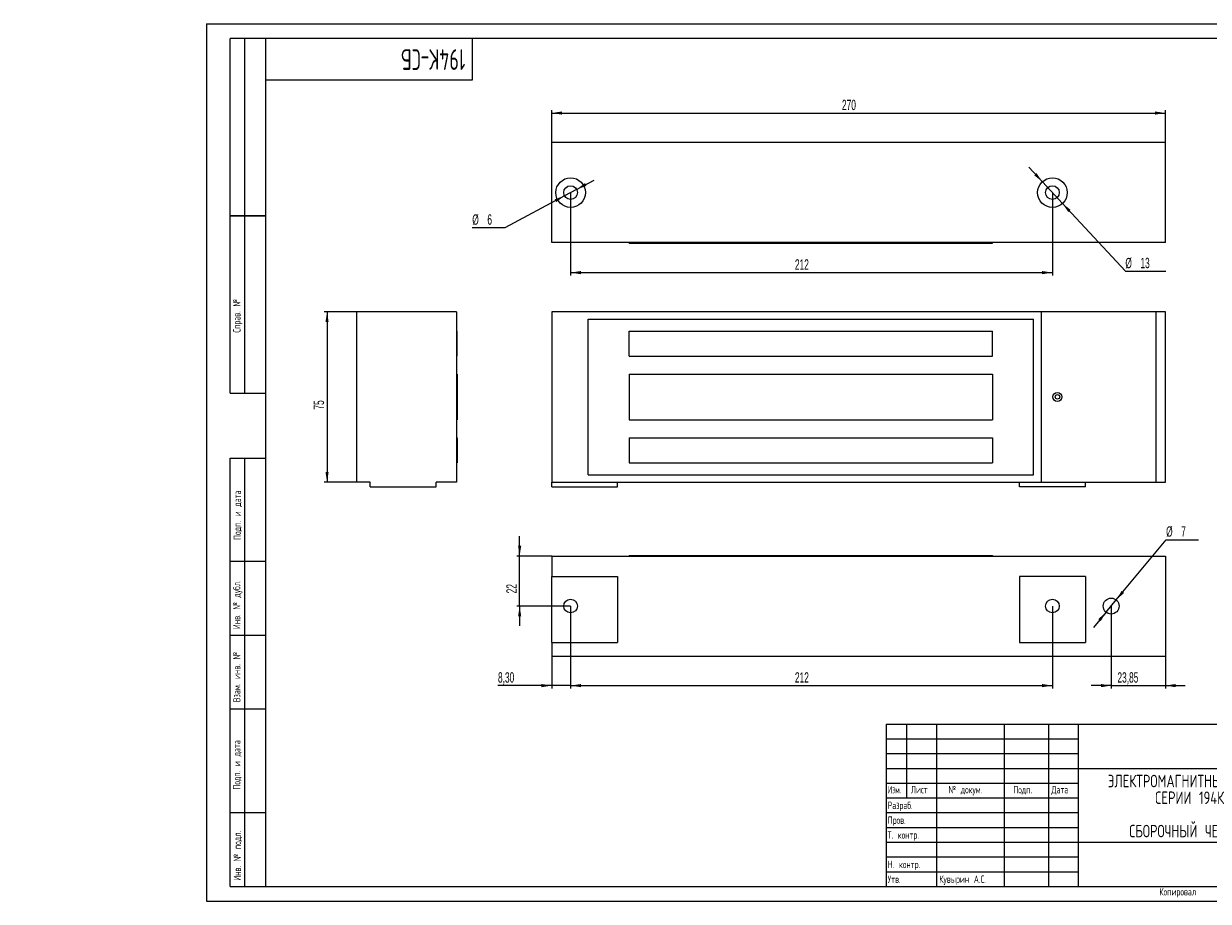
# Model space of a CAD drawing. Header units: millimetres. Extents: x -62 to 544, y -3 to 297.
# Tile 1 of 2: x -62 to 339, y 0 to 297. Entities that reach past the tile are written whole.
import ezdxf

# ---------------------------------------------------------------- set-up
doc = ezdxf.new("R2010")
doc.units = ezdxf.units.MM
doc.layers.add('ОСЕВЫЕ', color=7, linetype='Continuous')
doc.styles.add('SLDTEXTSTYLE0', font='TXT', dxfattribs={"width": 0.605, "bigfont": 'bigfont'})
doc.styles.add('SLDTEXTSTYLE1', font='TXT', dxfattribs={"width": 0.605})
doc.styles.add('SLDTEXTSTYLE2', font='TXT', dxfattribs={"width": 0.55152, "bigfont": 'bigfont'})
doc.styles.add('SLDTEXTSTYLE3', font='TXT', dxfattribs={"width": 0.7, "bigfont": 'bigfont'})
doc.dimstyles.new('SLDDIMSTYLE0', dxfattribs={"dimtxt": 3.5, "dimasz": 3.5, "dimexe": 0, "dimexo": 0.0625, "dimgap": 0.875, "dimtad": 2, "dimlfac": 1.3, "dimrnd": 1e-09, "dimzin": 12, "dimdsep": 46, "dimtxsty": 'SLDTEXTSTYLE1', "dimsah": 1, "dimcen": 0.09, "dimadec": 0, "dimazin": 3, "dimtfac": 1, "dimtdec": 3, "dimtofl": 0, "dimtmove": 0, "dimatfit": 3, "dimfxl": 0, "dimfrac": 2, "dimtolj": 1, "dimtzin": 12, "dimarcsym": 0})
doc.dimstyles.new('SLDDIMSTYLE1', dxfattribs={"dimtxt": 3.5, "dimasz": 3.5, "dimexe": 0, "dimexo": 0.0625, "dimgap": 0.875, "dimtad": 0, "dimtih": 1, "dimtoh": 1, "dimlfac": 1.3, "dimrnd": 1e-09, "dimzin": 12, "dimdsep": 46, "dimtxsty": 'SLDTEXTSTYLE1', "dimsah": 1, "dimcen": 0, "dimadec": 0, "dimazin": 3, "dimtfac": 1, "dimtdec": 3, "dimtmove": 0, "dimatfit": 3, "dimfxl": 0, "dimfrac": 2, "dimtolj": 1, "dimtzin": 12, "dimarcsym": 0})
doc.dimstyles.new('SLDDIMSTYLE2', dxfattribs={"dimtxt": 3.5, "dimasz": 3.5, "dimexe": 0, "dimexo": 0.0625, "dimgap": 0.875, "dimtad": 2, "dimlfac": 1.3, "dimrnd": 1e-09, "dimzin": 12, "dimdsep": 46, "dimtxsty": 'SLDTEXTSTYLE1', "dimsah": 1, "dimcen": 0.09, "dimadec": 0, "dimazin": 3, "dimtfac": 1, "dimtdec": 3, "dimtmove": 0, "dimatfit": 0, "dimfxl": 0, "dimfrac": 2, "dimtolj": 1, "dimtzin": 12, "dimarcsym": 0})

# ---------------------------------------------------------------- blocks, each defined once
blk = doc.blocks.new('SW_NOTE_0')
at = {"color": 0, "linetype": 'Continuous', "lineweight": 0, "attachment_point": 2, "style": 'SLDTEXTSTYLE3'}
for s, insert, char_height in [('\\M+1845E\\M+1844C\\M+18445\\M+1844B\\M+18453\\M+18451\\M+1844F\\M+1844D\\M+18440\\M+18443\\M+1844E\\M+18449\\M+18453\\M+1844E\\M+1845C\\M+1844A \\M+18448\\M+18440\\M+1844D\\M+1844F\\M+1844B', (29.57, 5.46), 4.23333), ('\\M+18452\\M+18445\\M+18451\\M+18449\\M+18449 194\\M+1844B', (28.91, -0.19), 4.2333), ('\\M+18452\\M+18441\\M+1844F\\M+18451\\M+1844F\\M+18458\\M+1844E\\M+1845C\\M+1844A \\M+18458\\M+18445\\M+18451\\M+18453\\M+18445\\M+18447', (28.83, -11.48), 4.23333)]:
    blk.add_mtext(s, dxfattribs=dict(at, insert=insert, char_height=char_height))
blk = doc.blocks.new('_D')
at = {"color": 7, "linetype": 'Continuous', "lineweight": 0}
for p, q in [((116.83, 256.77), (116.83, 267.76)), ((116.83, 266.76), (324.52, 266.76)), ((324.52, 256.77), (324.52, 267.76))]:
    blk.add_line(p, q, dxfattribs=at)
for points in [[(116.83, 266.76), (120.33, 266.22), (120.33, 267.3)], [(324.52, 266.76), (321.02, 267.3), (321.02, 266.22)]]:
    blk.add_solid(points, dxfattribs=at)
at = {"color": 7, "linetype": 'Continuous', "lineweight": 0, "insert": (215.06, 271.27, 0.85), "char_height": 3.5, "attachment_point": 1, "style": 'SLDTEXTSTYLE1'}
blk.add_mtext('270', dxfattribs=at)
blk = doc.blocks.new('_D_1')
at = {"color": 7, "linetype": 'Continuous', "lineweight": 0}
for p, q in [((123.21, 239.83), (123.21, 211.76)), ((286.29, 239.83), (286.29, 211.76)), ((123.21, 212.76), (286.29, 212.76))]:
    blk.add_line(p, q, dxfattribs=at)
for points in [[(123.21, 212.76), (126.71, 212.22), (126.71, 213.3)], [(286.29, 212.76), (282.79, 213.3), (282.79, 212.22)]]:
    blk.add_solid(points, dxfattribs=at)
at = {"color": 7, "linetype": 'Continuous', "lineweight": 0, "insert": (199.14, 217.27, 0.85), "char_height": 3.5, "attachment_point": 1, "style": 'SLDTEXTSTYLE1'}
blk.add_mtext('212', dxfattribs=at)
blk = doc.blocks.new('_D_2')
at = {"color": 7, "linetype": 'Continuous', "lineweight": 0}
for p, q in [((282.89, 243.5), (278.31, 248.44)), ((282.89, 243.5), (289.69, 236.17)), ((289.69, 236.17), (310.97, 213.24)), ((310.97, 213.24), (324.63, 213.24))]:
    blk.add_line(p, q, dxfattribs=at)
for points in [[(282.89, 243.5), (280.91, 246.43), (280.12, 245.7)], [(289.69, 236.17), (291.68, 233.24), (292.47, 233.97)]]:
    blk.add_solid(points, dxfattribs=at)
at = {"color": 7, "linetype": 'Continuous', "lineweight": 0, "char_height": 3.5, "attachment_point": 1, "style": 'SLDTEXTSTYLE1'}
for s, insert in [('%%c', (310.97, 217.75, 0.85)), ('13', (316.07, 217.76, 0.85))]:
    blk.add_mtext(s, dxfattribs=dict(at, insert=insert))
blk = doc.blocks.new('_D_3')
at = {"color": 7, "linetype": 'Continuous', "lineweight": 0}
for p, q in [((125.25, 240.92), (121.18, 238.75)), ((125.25, 240.92), (131.19, 244.09)), ((121.18, 238.75), (100.92, 227.95)), ((100.92, 227.95), (89.94, 227.95))]:
    blk.add_line(p, q, dxfattribs=at)
for points in [[(125.25, 240.92), (128.59, 242.1), (128.09, 243.05)], [(121.18, 238.75), (117.84, 237.58), (118.34, 236.63)]]:
    blk.add_solid(points, dxfattribs=at)
at = {"color": 7, "linetype": 'Continuous', "lineweight": 0, "char_height": 3.5, "attachment_point": 1, "style": 'SLDTEXTSTYLE1'}
for s, insert in [('%%c', (89.94, 232.46, 0.85)), ('6', (95.04, 232.47, 0.85))]:
    blk.add_mtext(s, dxfattribs=dict(at, insert=insert))
blk = doc.blocks.new('_D_4')
at = {"color": 7, "linetype": 'Continuous', "lineweight": 0}
for p, q in [((123.21, 99.91), (123.21, 72)), ((286.29, 99.91), (286.29, 72)), ((123.21, 73), (286.29, 73))]:
    blk.add_line(p, q, dxfattribs=at)
for points in [[(123.21, 73), (126.71, 72.46), (126.71, 73.54)], [(286.29, 73), (282.79, 73.54), (282.79, 72.46)]]:
    blk.add_solid(points, dxfattribs=at)
at = {"color": 7, "linetype": 'Continuous', "lineweight": 0, "insert": (199.14, 77.51, -0.69), "char_height": 3.5, "attachment_point": 1, "style": 'SLDTEXTSTYLE1'}
blk.add_mtext('212', dxfattribs=at)
blk = doc.blocks.new('_D_5')
at = {"color": 7, "linetype": 'Continuous', "lineweight": 0}
for p, q in [((123.21, 99.91), (123.21, 72)), ((116.83, 82.99), (116.83, 72)), ((116.83, 73), (98.64, 73)), ((123.21, 73), (116.83, 73)), ((123.21, 73), (129.95, 73))]:
    blk.add_line(p, q, dxfattribs=at)
for points in [[(116.83, 73), (113.33, 73.54), (113.33, 72.46)], [(123.21, 73), (126.71, 72.46), (126.71, 73.54)]]:
    blk.add_solid(points, dxfattribs=at)
at = {"color": 7, "linetype": 'Continuous', "lineweight": 0, "insert": (98.64, 77.51, -0.69), "char_height": 3.5, "attachment_point": 1, "style": 'SLDTEXTSTYLE1'}
blk.add_mtext('8,30', dxfattribs=at)
blk = doc.blocks.new('_D_6')
at = {"color": 7, "linetype": 'Continuous', "lineweight": 0}
for p, q in [((306.18, 99.91), (306.18, 72)), ((324.52, 82.99), (324.52, 72)), ((306.18, 73), (299.45, 73)), ((306.18, 73), (324.52, 73)), ((324.52, 73), (331.25, 73))]:
    blk.add_line(p, q, dxfattribs=at)
for points in [[(306.18, 73), (302.68, 73.54), (302.68, 72.46)], [(324.52, 73), (328.02, 72.46), (328.02, 73.54)]]:
    blk.add_solid(points, dxfattribs=at)
at = {"color": 7, "linetype": 'Continuous', "lineweight": 0, "insert": (308.29, 77.51, -0.69), "char_height": 3.5, "attachment_point": 1, "style": 'SLDTEXTSTYLE1'}
blk.add_mtext('23,85', dxfattribs=at)
blk = doc.blocks.new('_D_7')
at = {"color": 7, "linetype": 'Continuous', "lineweight": 0}
for p, q in [((307.89, 101.99), (324.77, 122.37)), ((324.77, 122.37), (335.76, 122.37)), ((304.46, 97.85), (307.89, 101.99)), ((304.46, 97.85), (300.17, 92.66))]:
    blk.add_line(p, q, dxfattribs=at)
for points in [[(307.89, 101.99), (310.54, 104.35), (309.71, 105.03)], [(304.46, 97.85), (301.81, 95.5), (302.64, 94.81)]]:
    blk.add_solid(points, dxfattribs=at)
at = {"color": 7, "linetype": 'Continuous', "lineweight": 0, "char_height": 3.5, "attachment_point": 1, "style": 'SLDTEXTSTYLE1'}
for s, insert in [('%%c', (324.77, 126.89, -0.69)), ('7', (329.87, 126.9, -0.69))]:
    blk.add_mtext(s, dxfattribs=dict(at, insert=insert))
blk = doc.blocks.new('_D_8')
at = {"color": 7, "linetype": 'Continuous', "lineweight": 0}
for p, q in [((105.97, 116.84), (105.97, 123.57)), ((116.82, 116.84), (104.97, 116.84)), ((105.97, 99.92), (105.97, 116.84)), ((123.2, 99.92), (104.97, 99.92)), ((105.97, 99.92), (105.97, 93.19))]:
    blk.add_line(p, q, dxfattribs=at)
for points in [[(105.97, 116.84), (106.51, 120.34), (105.43, 120.34)], [(105.97, 99.92), (105.43, 96.42), (106.51, 96.42)]]:
    blk.add_solid(points, dxfattribs=at)
at = {"color": 7, "linetype": 'Continuous', "lineweight": 0, "insert": (101.46, 104.21, -0.69), "char_height": 3.5, "attachment_point": 1, "rotation": 90, "style": 'SLDTEXTSTYLE1'}
blk.add_mtext('22', dxfattribs=at)
blk = doc.blocks.new('_D_9')
at = {"color": 7, "linetype": 'Continuous', "lineweight": 0}
for p, q in [((50.78, 199.51), (39.79, 199.51)), ((40.79, 199.51), (40.79, 141.82)), ((50.78, 141.82), (39.79, 141.82))]:
    blk.add_line(p, q, dxfattribs=at)
for points in [[(40.79, 199.51), (40.25, 196.01), (41.32, 196.01)], [(40.79, 141.82), (41.32, 145.32), (40.25, 145.32)]]:
    blk.add_solid(points, dxfattribs=at)
at = {"color": 7, "linetype": 'Continuous', "lineweight": 0, "insert": (36.27, 166.39, 0.08), "char_height": 3.5, "attachment_point": 1, "rotation": 90, "style": 'SLDTEXTSTYLE1'}
blk.add_mtext('75', dxfattribs=at)

msp = doc.modelspace()

# ---------------------------------------------------------------- linework, layer by layer
at = {"color": 7, "linetype": 'Continuous', "lineweight": 15}
for p, q in [((8, 172), (8, 292)), ((20, 292), (8, 292)), ((8, 172), (8, 292)), ((13, 172), (13, 292)), ((13, 172), (13, 292)), ((20, 292), (20, 5)), ((415, 292), (20, 292)), ((20, 292), (20, 5)), ((90, 278), (90, 292)), ((20, 278), (90, 278)), ((324.5225, 256.7603), (116.8302, 256.7603)), ((116.8302, 222.9142), (116.8302, 256.7603)), ((324.5225, 222.9142), (324.5225, 256.7603)), ((8, 232), (20, 232)), ((20, 232), (8, 232)), ((282.5994, 222.9142), (116.8302, 222.9142)), ((142.984, 222.7603), (142.984, 222.9142)), ((142.984, 222.7603), (266.0609, 222.7603)), ((266.0609, 222.7603), (266.0609, 222.9142)), ((321.4455, 222.9911), (282.5994, 222.9911)), ((282.5994, 222.9911), (282.5994, 222.9142)), ((321.4455, 222.9911), (321.4455, 222.9142)), ((324.5225, 222.9142), (321.4455, 222.9142)), ((50.7851, 199.512), (50.7851, 141.8197)), ((84.6313, 199.512), (50.7851, 199.512)), ((84.6313, 199.512), (84.6313, 141.8197)), ((116.8302, 199.512), (116.8302, 141.8197)), ((282.5994, 199.512), (116.8302, 199.512)), ((129.1378, 144.2813), (129.1378, 197.0505)), ((129.1378, 197.0505), (279.9071, 197.0505)), ((279.9071, 144.2813), (279.9071, 197.0505)), ((282.5994, 141.8197), (282.5994, 199.512)), ((321.4455, 199.512), (282.5994, 199.512)), ((321.4455, 141.8197), (321.4455, 199.512)), ((324.5225, 199.512), (321.4455, 199.512)), ((324.5225, 141.8197), (324.5225, 199.512)), ((84.7851, 192.9736), (84.6313, 192.9736)), ((84.7851, 184.512), (84.7851, 192.9736)), ((142.984, 184.512), (142.984, 192.9736)), ((142.984, 192.9736), (266.0609, 192.9736)), ((266.0609, 184.512), (266.0609, 192.9736)), ((84.7851, 184.512), (84.6313, 184.512)), ((142.984, 184.512), (266.0609, 184.512)), ((84.7851, 178.3582), (84.6313, 178.3582)), ((84.7851, 178.3582), (84.7851, 162.9736)), ((142.984, 178.3582), (266.0609, 178.3582)), ((142.984, 178.3582), (142.984, 162.9736)), ((266.0609, 178.3582), (266.0609, 162.9736)), ((8, 172), (20, 172)), ((84.7851, 162.9736), (84.6313, 162.9736)), ((142.984, 162.9736), (266.0609, 162.9736)), ((84.7851, 156.8197), (84.6313, 156.8197)), ((84.7851, 156.8197), (84.7851, 148.3582)), ((142.984, 156.8197), (142.984, 148.3582)), ((142.984, 156.8197), (266.0609, 156.8197)), ((266.0609, 156.8197), (266.0609, 148.3582)), ((8, 5), (8, 150)), ((8, 150), (20, 150)), ((13, 5), (13, 150)), ((84.7851, 148.3582), (84.6313, 148.3582)), ((142.984, 148.3582), (266.0609, 148.3582)), ((55.4005, 141.8197), (50.7851, 141.8197)), ((55.4005, 140.2813), (55.4005, 141.8197)), ((84.6313, 141.8197), (77.7082, 141.8197)), ((77.7082, 140.2813), (77.7082, 141.8197)), ((116.8302, 141.8197), (282.5994, 141.8197)), ((116.8302, 140.2813), (116.8302, 141.8197)), ((129.1378, 144.2813), (279.9071, 144.2813)), ((139.1378, 140.2813), (139.1378, 141.8197)), ((275.1378, 140.2813), (275.1378, 141.8197)), ((282.5994, 141.8197), (321.4455, 141.8197)), ((297.4455, 140.2813), (297.4455, 141.8197)), ((321.4455, 141.8197), (324.5225, 141.8197)), ((55.4005, 140.2813), (77.7082, 140.2813)), ((116.8302, 140.2813), (139.1378, 140.2813)), ((297.4455, 140.2813), (275.1378, 140.2813)), ((116.8302, 116.844), (282.5994, 116.844)), ((116.8302, 116.844), (116.8302, 109.921)), ((142.984, 116.9979), (266.0609, 116.9979)), ((142.984, 116.9979), (142.984, 116.844)), ((266.0609, 116.9979), (266.0609, 116.844)), ((282.5994, 116.7671), (282.5994, 116.844)), ((282.5994, 116.7671), (321.4455, 116.7671)), ((321.4455, 116.7671), (321.4455, 116.844)), ((321.4455, 116.844), (324.5225, 116.844)), ((324.5225, 116.844), (324.5225, 82.9979)), ((20, 115), (8, 115)), ((116.8302, 87.6133), (116.8302, 109.921)), ((116.8302, 109.921), (139.1378, 109.921)), ((139.1378, 109.921), (139.1378, 87.6133)), ((275.1378, 109.921), (275.1378, 87.6133)), ((297.4455, 109.921), (275.1378, 109.921)), ((297.4455, 109.921), (297.4455, 87.6133)), ((20, 90), (8, 90)), ((116.8302, 87.6133), (139.1378, 87.6133)), ((116.8302, 87.6133), (116.8302, 82.9979)), ((275.1378, 87.6133), (297.4455, 87.6133)), ((116.8302, 82.9979), (324.5225, 82.9979)), ((20, 65), (8, 65)), ((230, 60), (415, 60)), ((230, 60), (230, 5)), ((237, 35), (237, 60)), ((247, 60), (247, 5)), ((270, 60), (270, 5)), ((285, 60), (285, 5)), ((295, 60), (295, 5)), ((295, 45), (415, 45)), ((230, 40), (295, 40)), ((230, 35), (295, 35)), ((8, 30), (20, 30)), ((295, 20), (415, 20)), ((8, 5), (20, 5)), ((20, 5), (415, 5))]:
    msp.add_line(p, q, dxfattribs=at)
at = {"color": 7, "linetype": 'Continuous', "lineweight": 0}
for p, q in [((230, 55), (295, 55)), ((230, 50), (295, 50)), ((230, 45), (295, 45)), ((230, 30), (295, 30)), ((230, 25), (295, 25)), ((230, 20), (295, 20)), ((230, 15), (295, 15)), ((230, 10), (295, 10))]:
    msp.add_line(p, q, dxfattribs=at)
at = {"color": 7, "linetype": 'Continuous', "lineweight": 15}
for centre, radius in [((123.2148, 239.8372), 5), ((286.2917, 239.8372), 5), ((123.2148, 239.8372), 2.3077), ((286.2917, 239.8372), 2.3077), ((287.984, 170.7043), 1.5385), ((287.984, 170.7043), 0.7692), ((123.2148, 99.921), 2.3077), ((286.2917, 99.921), 2.3077), ((306.1763, 99.921), 2.6923)]:
    msp.add_circle(centre, radius, dxfattribs=at)
at = {"layer": 'ОСЕВЫЕ', "lineweight": 0}
for p, q in [((0, 297), (420, 297)), ((0, 297), (0, 0)), ((0, 0), (420, 0))]:
    msp.add_line(p, q, dxfattribs=at)

# ---------------------------------------------------------------- block references
at = {"color": 7, "linetype": 'Continuous', "lineweight": 0}
msp.add_blockref('SW_NOTE_0', (303.8275, 37.3529), dxfattribs=at)

# ---------------------------------------------------------------- texts
at = {"color": 7, "linetype": 'Continuous', "lineweight": 0, "attachment_point": 1, "style": 'SLDTEXTSTYLE0'}
for s, insert, char_height, rotation in [('194\\M+1844B-\\M+18452\\M+18441', (87.5803, 281.3589), 7, 180), ('\\M+18452\\M+18481\\M+18482\\M+18470\\M+18472. \\M+18782', (9.0011, 192.4526), 2.5, 90), ('\\M+18450\\M+18480\\M+18474\\M+18481. \\M+18479 \\M+18474\\M+18470\\M+18484\\M+18470', (9.1431, 122.3039), 2.5, 90), ('\\M+18449\\M+1847E\\M+18472. \\M+18782 \\M+18474\\M+18485\\M+18471\\M+1847C.', (8.9499, 92.12), 2.5, 90), ('\\M+18442\\M+18478\\M+18470\\M+1847D. \\M+18479\\M+1847E\\M+18472. \\M+18782', (8.9744, 67.3996), 2.5, 90), ('\\M+18450\\M+18480\\M+18474\\M+18481. \\M+18479 \\M+18474\\M+18470\\M+18484\\M+18470', (8.985, 37.7901), 2.5, 90), ('\\M+18449\\M+1847E\\M+18472. \\M+18782 \\M+18481\\M+18480\\M+18474\\M+1847C.', (9.1547, 6.9636), 2.5, 90)]:
    msp.add_mtext(s, dxfattribs=dict(at, insert=insert, char_height=char_height, rotation=rotation))
at = {"color": 7, "linetype": 'Continuous', "lineweight": 0, "char_height": 2.5, "attachment_point": 1}
for s, insert, style in [('\\M+18449\\M+18478\\M+1847D.', (230.5388, 39.0023), 'SLDTEXTSTYLE2'), ('\\M+1844C\\M+18479\\M+18483\\M+18484', (238.3874, 39.0559), 'SLDTEXTSTYLE0'), ('\\M+18782 \\M+18474\\M+18480\\M+1847B\\M+18485\\M+1847D.', (251.1218, 39.0314), 'SLDTEXTSTYLE0'), ('\\M+18450\\M+18480\\M+18474\\M+18481.', (273.0399, 39.0278), 'SLDTEXTSTYLE0'), ('\\M+18444\\M+18470\\M+18484\\M+18470', (285.9729, 39.0335), 'SLDTEXTSTYLE0'), ('\\M+18451\\M+18470\\M+18478\\M+18482\\M+18470\\M+18471.', (230.5158, 33.729), 'SLDTEXTSTYLE0'), ('\\M+18450\\M+18482\\M+18480\\M+18472.', (230.5567, 28.7027), 'SLDTEXTSTYLE0'), ('\\M+18453. \\M+1847B\\M+18480\\M+1847E\\M+18484\\M+18482.', (230.5022, 23.7014), 'SLDTEXTSTYLE0'), ('\\M+1844E. \\M+1847B\\M+18480\\M+1847E\\M+18484\\M+18482.', (230.5644, 13.7182), 'SLDTEXTSTYLE0'), ('\\M+18454\\M+18484\\M+18472.', (230.5506, 8.7001), 'SLDTEXTSTYLE0'), ('\\M+1844B\\M+18485\\M+18472\\M+1848D\\M+18482\\M+18479\\M+1847E \\M+18440.\\M+18452.', (247.9897, 8.7457), 'SLDTEXTSTYLE0'), ('\\M+1844B\\M+18480\\M+18481\\M+18479\\M+18482\\M+18480\\M+18472\\M+18470\\M+1847C', (322.46, 4.4683), 'SLDTEXTSTYLE0')]:
    msp.add_mtext(s, dxfattribs=dict(at, insert=insert, style=style))

# ---------------------------------------------------------------- dimensions: what is measured, and where the dimension line sits
at = {"color": 7, "linetype": 'Continuous', "lineweight": 0}
for base, p1, p2, dimstyle, picture, middle in [((324.5225, 266.7603), (116.8302, 256.7603), (324.5225, 256.7603), 'SLDDIMSTYLE0', '_D', (220.6763, 266.7603)), ((286.2917, 212.7603), (123.2148, 239.8372), (286.2917, 239.8372), 'SLDDIMSTYLE0', '_D_1', (204.7532, 212.7603)), ((116.8302, 72.9979), (123.2148, 99.921), (116.8302, 82.9979), 'SLDDIMSTYLE2', '_D_5', (104.9191, 72.9979)), ((286.2917, 72.9979), (123.2148, 99.921), (286.2917, 99.921), 'SLDDIMSTYLE0', '_D_4', (204.7532, 72.9979)), ((324.5225, 72.9979), (306.1763, 99.921), (324.5225, 82.9979), 'SLDDIMSTYLE2', '_D_6', (315.9116, 72.9979))]:
    dim = msp.add_linear_dim(base=base, p1=p1, p2=p2, dimstyle=dimstyle, dxfattribs=at)
    dim.commit()
    dim.dimension.update_dxf_attribs({"geometry": picture, "text_midpoint": middle, "dimtype": 160})
for p1, p2, picture, middle in [((289.6925, 236.1719), (282.8909, 243.5026), '_D_2', (317.7975, 216.0119)), ((121.1786, 238.7512), (125.2509, 240.9233), '_D_3', (95.4309, 230.7187)), ((307.8935, 101.9946), (304.4591, 97.8473), '_D_7', (330.2631, 125.1456))]:
    dim = msp.add_diameter_dim_2p(p1=p1, p2=p2, dimstyle='SLDDIMSTYLE1', dxfattribs=at)
    dim.commit()
    dim.dimension.update_dxf_attribs({"geometry": picture, "text_midpoint": middle, "dimtype": 163})
for base, p1, p2, dimstyle, picture, middle in [((40.7851, 141.8197), (50.7851, 199.512), (50.7851, 141.8197), 'SLDDIMSTYLE0', '_D_9', (40.7851, 170.6659)), ((105.9707, 116.844), (123.2148, 99.921), (116.8302, 116.844), 'SLDDIMSTYLE2', '_D_8', (105.9707, 108.4843))]:
    dim = msp.add_linear_dim(base=base, p1=p1, p2=p2, angle=90, dimstyle=dimstyle, dxfattribs=at)
    dim.commit()
    dim.dimension.update_dxf_attribs({"geometry": picture, "text_midpoint": middle, "dimtype": 160})

doc.saveas('drawing.dxf')
